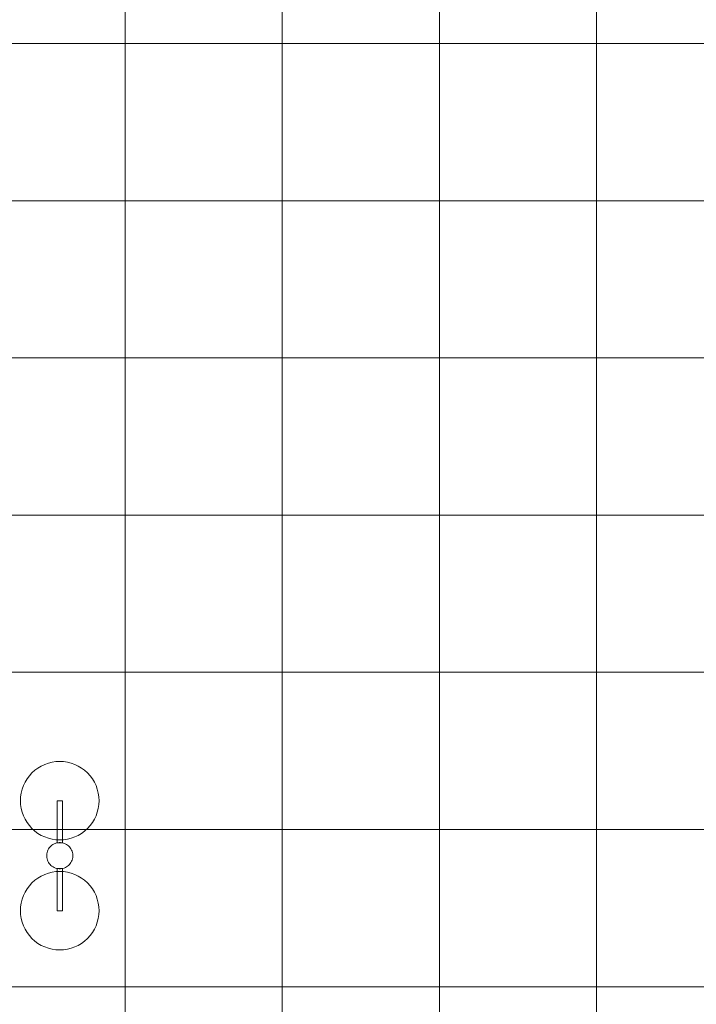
# Model space of a CAD drawing. Extents: x -620 to 3480, y 62 to 1102.
# Tile 4 of 256: x -393 to -341, y 254 to 329. Entities that reach past the tile are written whole.
import ezdxf

# ---------------------------------------------------------------- set-up
doc = ezdxf.new("R2010")
doc.units = 0
doc.layers.get('0').update_dxf_attribs({"lineweight": 13})
doc.layers.add('60- 61 allgemeine Ausstattung- 4 Terrassen', color=7, linetype='Continuous', lineweight=9)

# ---------------------------------------------------------------- blocks, each defined once
blk = doc.blocks.new('Referenz-A06G9SLM8I')
at = {"layer": '60- 61 allgemeine Ausstattung- 4 Terrassen', "color": 0, "lineweight": -2}
for p, q in [((-385.054, 205.504), (-385.054, 588.964)), ((-373.054, 205.504), (-373.054, 588.964)), ((-361.054, 205.504), (-361.054, 588.964)), ((-349.054, 205.504), (-349.054, 588.964)), ((-492.604, 327.304), (-169.054, 327.304)), ((-492.604, 315.304), (-169.054, 315.304)), ((-492.604, 303.304), (-169.054, 303.304)), ((-492.604, 291.304), (-169.054, 291.304)), ((-492.604, 279.304), (-169.054, 279.304)), ((-391.721, 271.999), (-391.468, 272.15)), ((-391.468, 272.15), (-391.202, 272.276)), ((-391.202, 272.276), (-390.925, 272.375)), ((-390.925, 272.375), (-390.639, 272.447)), ((-390.639, 272.447), (-390.348, 272.49)), ((-390.348, 272.49), (-390.054, 272.504)), ((-390.054, 272.504), (-389.76, 272.49)), ((-389.76, 272.49), (-389.469, 272.447)), ((-389.469, 272.447), (-389.183, 272.375)), ((-389.183, 272.375), (-388.906, 272.276)), ((-388.906, 272.276), (-388.64, 272.15)), ((-388.64, 272.15), (-388.387, 271.999)), ((-392.548, 271.171), (-392.373, 271.407)), ((-392.373, 271.407), (-392.175, 271.626)), ((-392.175, 271.626), (-391.957, 271.823)), ((-391.957, 271.823), (-391.721, 271.999)), ((-388.387, 271.999), (-388.151, 271.823)), ((-388.151, 271.823), (-387.933, 271.626)), ((-387.933, 271.626), (-387.735, 271.407)), ((-387.735, 271.407), (-387.56, 271.171)), ((-392.925, 270.375), (-392.826, 270.652)), ((-392.826, 270.652), (-392.7, 270.918)), ((-392.7, 270.918), (-392.548, 271.171)), ((-387.56, 271.171), (-387.408, 270.918)), ((-387.408, 270.918), (-387.282, 270.652)), ((-387.282, 270.652), (-387.183, 270.375)), ((-393.04, 269.798), (-392.996, 270.09)), ((-392.996, 270.09), (-392.925, 270.375)), ((-387.183, 270.375), (-387.112, 270.09)), ((-387.112, 270.09), (-387.069, 269.798)), ((-393.054, 269.504), (-393.04, 269.798)), ((-393.04, 269.21), (-393.054, 269.504)), ((-392.996, 268.919), (-393.04, 269.21)), ((-390.254, 269.504), (-389.854, 269.504)), ((-390.254, 266.284), (-390.254, 269.504)), ((-389.854, 269.504), (-389.854, 266.284)), ((-387.069, 269.21), (-387.112, 268.919)), ((-387.069, 269.798), (-387.054, 269.504)), ((-387.054, 269.504), (-387.069, 269.21)), ((-392.925, 268.633), (-392.996, 268.919)), ((-392.826, 268.356), (-392.925, 268.633)), ((-387.183, 268.633), (-387.282, 268.356)), ((-387.112, 268.919), (-387.183, 268.633)), ((-392.7, 268.09), (-392.826, 268.356)), ((-392.548, 267.838), (-392.7, 268.09)), ((-392.373, 267.601), (-392.548, 267.838)), ((-387.56, 267.838), (-387.735, 267.601)), ((-387.408, 268.09), (-387.56, 267.838)), ((-387.282, 268.356), (-387.408, 268.09)), ((-492.604, 267.304), (-169.054, 267.304)), ((-392.175, 267.383), (-392.373, 267.601)), ((-391.957, 267.185), (-392.175, 267.383)), ((-391.721, 267.01), (-391.957, 267.185)), ((-391.468, 266.858), (-391.721, 267.01)), ((-388.387, 267.01), (-388.64, 266.858)), ((-388.151, 267.185), (-388.387, 267.01)), ((-387.933, 267.383), (-388.151, 267.185)), ((-387.735, 267.601), (-387.933, 267.383)), ((-391.202, 266.733), (-391.468, 266.858)), ((-390.925, 266.633), (-391.202, 266.733)), ((-390.639, 266.562), (-390.925, 266.633)), ((-390.652, 266.106), (-390.57, 266.161)), ((-390.348, 266.519), (-390.639, 266.562)), ((-390.57, 266.161), (-390.484, 266.207)), ((-390.484, 266.207), (-390.393, 266.245)), ((-390.393, 266.245), (-390.3, 266.274)), ((-390.054, 266.504), (-390.348, 266.519)), ((-390.3, 266.274), (-390.203, 266.293)), ((-389.854, 266.284), (-390.254, 266.284)), ((-390.203, 266.293), (-390.106, 266.303)), ((-390.106, 266.303), (-390.008, 266.303)), ((-389.76, 266.519), (-390.054, 266.504)), ((-390.008, 266.303), (-389.91, 266.294)), ((-389.91, 266.294), (-389.814, 266.275)), ((-389.814, 266.275), (-389.72, 266.247)), ((-389.469, 266.562), (-389.76, 266.519)), ((-389.72, 266.247), (-389.629, 266.209)), ((-389.629, 266.209), (-389.542, 266.163)), ((-389.542, 266.163), (-389.46, 266.109)), ((-389.183, 266.633), (-389.469, 266.562)), ((-388.906, 266.733), (-389.183, 266.633)), ((-388.64, 266.858), (-388.906, 266.733)), ((-391.053, 265.351), (-391.044, 265.448)), ((-391.044, 265.448), (-391.025, 265.545)), ((-391.025, 265.545), (-390.996, 265.639)), ((-390.996, 265.639), (-390.959, 265.729)), ((-390.959, 265.729), (-390.913, 265.816)), ((-390.913, 265.816), (-390.859, 265.898)), ((-390.859, 265.898), (-390.797, 265.974)), ((-390.797, 265.974), (-390.728, 266.043)), ((-390.728, 266.043), (-390.652, 266.106)), ((-389.46, 266.109), (-389.384, 266.047)), ((-389.384, 266.047), (-389.315, 265.978)), ((-389.315, 265.978), (-389.252, 265.902)), ((-389.252, 265.902), (-389.198, 265.821)), ((-389.198, 265.821), (-389.151, 265.734)), ((-389.151, 265.734), (-389.113, 265.644)), ((-389.113, 265.644), (-389.085, 265.55)), ((-389.085, 265.55), (-389.065, 265.453)), ((-389.065, 265.453), (-389.055, 265.356)), ((-391.053, 265.253), (-391.053, 265.351)), ((-391.043, 265.155), (-391.053, 265.253)), ((-391.023, 265.059), (-391.043, 265.155)), ((-390.995, 264.965), (-391.023, 265.059)), ((-390.957, 264.874), (-390.995, 264.965)), ((-390.91, 264.788), (-390.957, 264.874)), ((-390.856, 264.706), (-390.91, 264.788)), ((-390.793, 264.631), (-390.856, 264.706)), ((-390.724, 264.562), (-390.793, 264.631)), ((-389.311, 264.635), (-389.381, 264.565)), ((-389.249, 264.711), (-389.311, 264.635)), ((-389.195, 264.792), (-389.249, 264.711)), ((-389.149, 264.879), (-389.195, 264.792)), ((-389.112, 264.97), (-389.149, 264.879)), ((-389.083, 265.064), (-389.112, 264.97)), ((-389.065, 265.16), (-389.083, 265.064)), ((-389.055, 265.258), (-389.065, 265.16)), ((-389.055, 265.356), (-389.055, 265.258)), ((-391.468, 263.75), (-391.202, 263.876)), ((-391.202, 263.876), (-390.925, 263.975)), ((-390.925, 263.975), (-390.639, 264.047)), ((-390.648, 264.5), (-390.724, 264.562)), ((-390.566, 264.445), (-390.648, 264.5)), ((-390.639, 264.047), (-390.348, 264.09)), ((-390.479, 264.399), (-390.566, 264.445)), ((-390.389, 264.362), (-390.479, 264.399)), ((-390.295, 264.334), (-390.389, 264.362)), ((-390.348, 264.09), (-390.054, 264.104)), ((-390.198, 264.315), (-390.295, 264.334)), ((-390.254, 264.324), (-389.854, 264.324)), ((-390.254, 261.104), (-390.254, 264.324)), ((-390.101, 264.305), (-390.198, 264.315)), ((-390.002, 264.306), (-390.101, 264.305)), ((-390.054, 264.104), (-389.76, 264.09)), ((-389.905, 264.315), (-390.002, 264.306)), ((-389.809, 264.335), (-389.905, 264.315)), ((-389.854, 264.324), (-389.854, 261.104)), ((-389.715, 264.364), (-389.809, 264.335)), ((-389.76, 264.09), (-389.469, 264.047)), ((-389.624, 264.401), (-389.715, 264.364)), ((-389.538, 264.448), (-389.624, 264.401)), ((-389.456, 264.503), (-389.538, 264.448)), ((-389.469, 264.047), (-389.183, 263.975)), ((-389.381, 264.565), (-389.456, 264.503)), ((-389.183, 263.975), (-388.906, 263.876)), ((-388.906, 263.876), (-388.64, 263.75)), ((-392.373, 263.007), (-392.175, 263.226)), ((-392.175, 263.226), (-391.957, 263.423)), ((-391.957, 263.423), (-391.721, 263.599)), ((-391.721, 263.599), (-391.468, 263.75)), ((-388.64, 263.75), (-388.387, 263.599)), ((-388.387, 263.599), (-388.151, 263.423)), ((-388.151, 263.423), (-387.933, 263.226)), ((-387.933, 263.226), (-387.735, 263.007)), ((-392.826, 262.252), (-392.7, 262.518)), ((-392.7, 262.518), (-392.548, 262.771)), ((-392.548, 262.771), (-392.373, 263.007)), ((-387.735, 263.007), (-387.56, 262.771)), ((-387.56, 262.771), (-387.408, 262.518)), ((-387.408, 262.518), (-387.282, 262.252)), ((-393.04, 261.398), (-392.996, 261.69)), ((-392.996, 261.69), (-392.925, 261.975)), ((-392.925, 261.975), (-392.826, 262.252)), ((-387.282, 262.252), (-387.183, 261.975)), ((-387.183, 261.975), (-387.112, 261.69)), ((-387.112, 261.69), (-387.069, 261.398)), ((-393.054, 261.104), (-393.04, 261.398)), ((-393.04, 260.81), (-393.054, 261.104)), ((-389.854, 261.104), (-390.254, 261.104)), ((-387.069, 261.398), (-387.054, 261.104)), ((-387.054, 261.104), (-387.069, 260.81)), ((-392.996, 260.519), (-393.04, 260.81)), ((-392.925, 260.233), (-392.996, 260.519)), ((-392.826, 259.956), (-392.925, 260.233)), ((-387.183, 260.233), (-387.282, 259.956)), ((-387.112, 260.519), (-387.183, 260.233)), ((-387.069, 260.81), (-387.112, 260.519)), ((-392.7, 259.69), (-392.826, 259.956)), ((-392.548, 259.438), (-392.7, 259.69)), ((-392.373, 259.201), (-392.548, 259.438)), ((-387.56, 259.438), (-387.735, 259.201)), ((-387.408, 259.69), (-387.56, 259.438)), ((-387.282, 259.956), (-387.408, 259.69)), ((-392.175, 258.983), (-392.373, 259.201)), ((-391.957, 258.785), (-392.175, 258.983)), ((-391.721, 258.61), (-391.957, 258.785)), ((-391.468, 258.458), (-391.721, 258.61)), ((-388.387, 258.61), (-388.64, 258.458)), ((-388.151, 258.785), (-388.387, 258.61)), ((-387.933, 258.983), (-388.151, 258.785)), ((-387.735, 259.201), (-387.933, 258.983)), ((-391.202, 258.333), (-391.468, 258.458)), ((-390.925, 258.233), (-391.202, 258.333)), ((-390.639, 258.162), (-390.925, 258.233)), ((-390.348, 258.119), (-390.639, 258.162)), ((-390.054, 258.104), (-390.348, 258.119)), ((-389.76, 258.119), (-390.054, 258.104)), ((-389.469, 258.162), (-389.76, 258.119)), ((-389.183, 258.233), (-389.469, 258.162)), ((-388.906, 258.333), (-389.183, 258.233)), ((-388.64, 258.458), (-388.906, 258.333)), ((-492.604, 255.304), (-169.054, 255.304))]:
    blk.add_line(p, q, dxfattribs=at)

msp = doc.modelspace()

# ---------------------------------------------------------------- block references
at = {"color": 8, "lineweight": 13, "ltscale": 0.13, "true_color": 0x808080}
msp.add_blockref('Referenz-A06G9SLM8I', (0, 0), dxfattribs=at)

doc.saveas('drawing.dxf')
